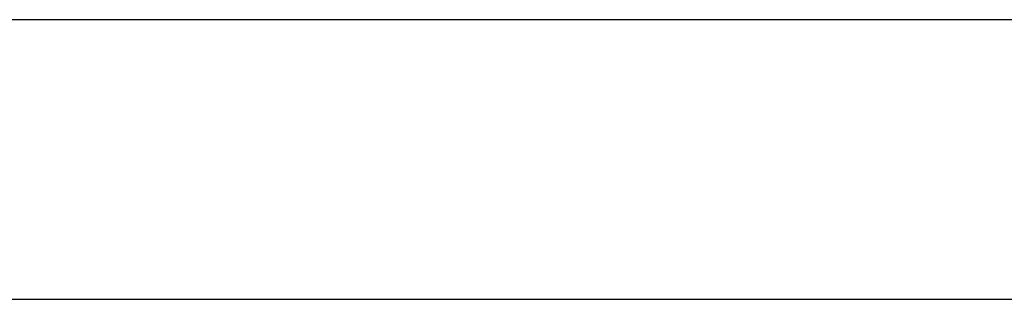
# Model space of a CAD drawing. Header units: metres. Extents: x 397.7 to 427.5, y 12.7 to 28.4.
# Tile 55 of 130: x 408.111 to 408.462, y 25.829 to 25.929. Entities that reach past the tile are written whole.
import ezdxf

# ---------------------------------------------------------------- set-up
doc = ezdxf.new("R2010")
doc.units = ezdxf.units.M
doc.layers.add('A-WALL-____-MCUT', color=7, linetype='Continuous', lineweight=25)
doc.layers.add('A-WALL-____-OTLN', color=7, linetype='Continuous', lineweight=25)

# ---------------------------------------------------------------- blocks, each defined once
blk = doc.blocks.new('Family - Evans P4-153798-07_CLI_AIRE_P4')
at = {"layer": 'A-WALL-____-MCUT', "color": 253, "true_color": 0xaaaaaa}
for p, q in [((2.64179, 0.1), (0, 0.1)), ((0, 0), (2.64179, 0))]:
    blk.add_line(p, q, dxfattribs=at)
at = {"layer": 'A-WALL-____-OTLN', "color": 253, "true_color": 0xaaaaaa}
for p, q in [((2.64179, 0.1), (0, 0.1)), ((0, 0), (2.64179, 0))]:
    blk.add_line(p, q, dxfattribs=at)
at = {"layer": 'A-WALL-____-OTLN', "color": 253, "lineweight": 18, "true_color": 0xaaaaaa}
blk.add_line((0, 0), (2.64179, 0), dxfattribs=at)
blk = doc.blocks.new('LONDR55-XX_ZZ-ARQ-CAA-M3D-Londres55_ifc-1-07_CLI_AIRE_P4')
at = {"layer": 'A-WALL-____-OTLN', "color": 253, "lineweight": 18, "true_color": 0xaaaaaa}
blk.add_blockref('Family - Evans P4-153798-07_CLI_AIRE_P4', (406.4152, 25.82946), dxfattribs=at)

msp = doc.modelspace()

# ---------------------------------------------------------------- block references
at = {"lineweight": 5}
msp.add_blockref('LONDR55-XX_ZZ-ARQ-CAA-M3D-Londres55_ifc-1-07_CLI_AIRE_P4', (0, 0), dxfattribs=at)

doc.saveas('drawing.dxf')
